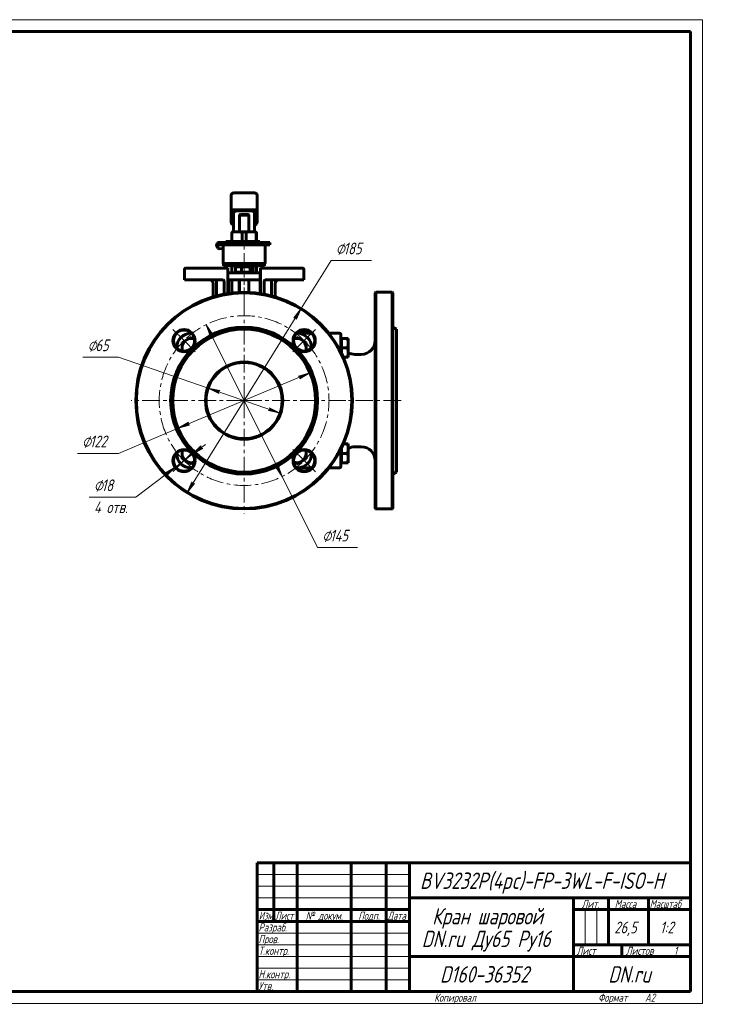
# Model space of a CAD drawing. Header units: millimetres. Extents: x 0 to 605, y 0 to 420.
# Tile 5 of 5: x 303 to 605, y 0 to 420. Entities that reach past the tile are written whole.
import ezdxf

# ---------------------------------------------------------------- set-up
doc = ezdxf.new("R2010")
doc.units = ezdxf.units.MM
for name, pattern in [('K5LT_AXLED', [12, 7.5, -1.5, 1.5, -1.5]), ('K5LT_BASIC', [0]), ('K5LT_THIN', [0])]:
    doc.linetypes.add(name, pattern=pattern)
doc.layers.add('Системный слой', color=7, linetype='Continuous')
doc.layers.add('Системный слой (1)', color=251, linetype='Continuous', true_color=0x6c6c6c)
doc.styles.add('KDIMTEXTSTYLE', font='txt', dxfattribs={"width": 0.96, "oblique": 15, "height": 5})
doc.styles.add('KTEXTSTYLE', font='txt', dxfattribs={"width": 0.96, "height": 5})
doc.dimstyles.new('KDIMSTYLE (0.50)', dxfattribs={"dimtxt": 5, "dimasz": 1, "dimexe": 2, "dimexo": 0, "dimgap": 1, "dimtad": 1, "dimlfac": 2, "dimtxsty": 'KDIMTEXTSTYLE', "dimsah": 1, "dimcen": 0, "dimdle": 1, "dimadec": 0, "dimazin": 0, "dimtfac": 0.667, "dimtmove": 0, "dimatfit": 3, "dimfxl": 1, "dimtvp": 1, "dimtolj": 1, "dimtzin": 0, "dimarcsym": 0})

# ---------------------------------------------------------------- blocks, each defined once
blk = doc.blocks.new('U23')
at = {"layer": 'Системный слой (1)', "color": 143, "linetype": 'K5LT_BASIC', "lineweight": 60, "true_color": 0x33acca}
for p, q in [((375.97, 286.1), (375.61, 286.1)), ((421.11, 286.1), (420.75, 286.1))]:
    blk.add_line(p, q, dxfattribs=at)
blk = doc.blocks.new('U24')
at = {"layer": 'Системный слой (1)', "color": 143, "linetype": 'K5LT_BASIC', "lineweight": 60, "true_color": 0x33acca}
for p, q in [((427.11, 279.74), (427.11, 280.1)), ((427.11, 234.6), (427.11, 234.97))]:
    blk.add_line(p, q, dxfattribs=at)
blk = doc.blocks.new('U25')
at = {"layer": 'Системный слой (1)', "color": 143, "linetype": 'K5LT_BASIC', "lineweight": 60, "true_color": 0x33acca}
for p, q in [((393.1, 311.85), (393.1, 314.85)), ((393.1, 303.3), (393.1, 308.85))]:
    blk.add_line(p, q, dxfattribs=at)
blk = doc.blocks.new('U26')
at = {"layer": 'Системный слой (1)', "color": 143, "linetype": 'K5LT_BASIC', "lineweight": 60, "true_color": 0x33acca}
for p, q in [((369.61, 280.1), (369.61, 279.74)), ((369.61, 234.97), (369.61, 234.6))]:
    blk.add_line(p, q, dxfattribs=at)
blk = doc.blocks.new('U27')
at = {"layer": 'Системный слой (1)', "color": 143, "linetype": 'K5LT_BASIC', "lineweight": 60, "true_color": 0x33acca}
for p, q in [((375.61, 228.6), (375.97, 228.6)), ((420.75, 228.6), (421.11, 228.6))]:
    blk.add_line(p, q, dxfattribs=at)
blk = doc.blocks.new('U28')
at = {"layer": 'Системный слой (1)', "color": 143, "linetype": 'K5LT_BASIC', "lineweight": 60, "true_color": 0x33acca}
for p, q in [((393.17, 311.85), (393.17, 314.85)), ((393.17, 303.31), (393.17, 308.85))]:
    blk.add_line(p, q, dxfattribs=at)
blk = doc.blocks.new('U29')
at = {"layer": 'Системный слой (1)', "color": 143, "linetype": 'K5LT_BASIC', "lineweight": 60, "true_color": 0x33acca}
for p, q in [((398.36, 314.85), (389.61, 314.85)), ((407.11, 314.85), (398.36, 314.85))]:
    blk.add_line(p, q, dxfattribs=at)
blk = doc.blocks.new('U30')
at = {"layer": 'Системный слой (1)', "color": 143, "linetype": 'K5LT_BASIC', "lineweight": 60, "true_color": 0x33acca}
for p, q in [((439.61, 278.27), (439.61, 280.1)), ((439.61, 234.6), (439.61, 236.44))]:
    blk.add_line(p, q, dxfattribs=at)
blk = doc.blocks.new('U31')
at = {"layer": 'Системный слой (1)', "color": 143, "linetype": 'K5LT_BASIC', "lineweight": 60, "true_color": 0x33acca}
for p, q in [((401.56, 314.49), (401.46, 314.5)), ((401.66, 314.46), (401.56, 314.49)), ((401.77, 314.42), (401.66, 314.46)), ((401.85, 314.36), (401.77, 314.42)), ((401.93, 314.3), (401.85, 314.36)), ((402.02, 314.21), (401.93, 314.3))]:
    blk.add_line(p, q, dxfattribs=at)
blk = doc.blocks.new('U32')
at = {"layer": 'Системный слой (1)', "color": 143, "linetype": 'K5LT_BASIC', "lineweight": 60, "true_color": 0x33acca}
for p, q in [((387.58, 323.85), (387.06, 322.82)), ((387.06, 322.82), (387.12, 322.41)), ((387.12, 322.41), (387.77, 322.14)), ((387.77, 322.14), (389.06, 322.33)), ((389.06, 322.33), (389.36, 322.42))]:
    blk.add_line(p, q, dxfattribs=at)
blk = doc.blocks.new('U33')
at = {"layer": 'Системный слой (1)', "color": 30, "linetype": 'K5LT_AXLED', "lineweight": 18, "true_color": 0xff8000}
for q in [(398.36, 305.6), (350.11, 257.35), (446.61, 257.35), (398.36, 209.1)]:
    blk.add_line((398.36, 257.35), q, dxfattribs=at)
blk = doc.blocks.new('D4')
at = {"layer": 'Системный слой (1)'}
for points in [[(420.67, 292.06), (422.75, 296.65), (419.55, 292.75), (420.37, 292.83)], [(373.98, 218.06), (377.17, 221.96), (376.35, 221.88), (376.05, 222.65)]]:
    blk.add_hatch(color=7, dxfattribs=at).paths.add_polyline_path(points)
at = {"layer": 'Системный слой (1)', "color": 7, "linetype": 'K5LT_THIN', "lineweight": 18, "true_color": 0xffffff}
for p, q in [((373.98, 218.06), (422.75, 296.65)), ((419.55, 292.75), (422.75, 296.65)), ((422.75, 296.65), (420.67, 292.06)), ((420.37, 292.83), (419.55, 292.75)), ((420.67, 292.06), (420.37, 292.83)), ((373.98, 218.06), (376.05, 222.65)), ((377.17, 221.96), (373.98, 218.06)), ((376.05, 222.65), (376.35, 221.88)), ((376.35, 221.88), (377.17, 221.96))]:
    blk.add_line(p, q, dxfattribs=at)
blk.add_arc((398.36, 257.35), 46.25, 235.703, 180, dxfattribs=at)
blk.add_arc((398.36, 257.35), 46.25, 235.703, 180, dxfattribs=at)
blk.add_wipeout([(437.52, 318.23), (437.52, 325.61), (450.19, 325.61), (450.19, 318.23)]).dxf.layer = 'Системный слой (1)'
for p, q in [((422.75, 296.65), (435.52, 317.23)), ((435.52, 317.23), (452.71, 317.23))]:
    blk.add_line(p, q, dxfattribs=at)
at = {"layer": 'Системный слой (1)', "color": 7, "char_height": 5, "attachment_point": 1, "style": 'KTEXTSTYLE'}
for s, insert in [('\\fArial|b0|c204|p34;\\H5.0;\\W1.000;\\Q15;\\fGOST Type AU|b0|i0|c204|p34;\\Q15;\\W0.960;⌀', (437.52, 324.82)), ('\\fArial|b0|c204|p34;\\H5.0;\\W1.000;\\Q15;\\fGOST Type AU|b0|i0|c204|p34;\\Q15;\\W0.960;185', (440.82, 324.82))]:
    blk.add_mtext(s, dxfattribs=dict(at, insert=insert))
blk = doc.blocks.new('KDIMARROW_01')
at = {"layer": 'Системный слой'}
blk.add_hatch(color=0, dxfattribs=at).paths.add_polyline_path([(-5, -0.66), (0, 0), (-5, 0.66), (-4.5, 0)])
at = {"layer": 'Системный слой', "color": 0, "linetype": 'K5LT_THIN', "lineweight": 18}
for p, q in [((-4.5, 0), (-5, 0.66)), ((-5, 0.66), (0, 0)), ((0, 0), (-5, -0.66)), ((-5, -0.66), (-4.5, 0))]:
    blk.add_line(p, q, dxfattribs=at)
at = {"layer": 'Системный слой (1)', "color": 0, "linetype": 'K5LT_THIN', "lineweight": 18}
blk.add_line((164.41, 118.1), (163.91, 118.1), dxfattribs=at)
blk = doc.blocks.new('U34')
at = {"layer": 'Системный слой (1)', "color": 30, "linetype": 'K5LT_AXLED', "lineweight": 18, "true_color": 0xff8000}
for p, q in [((372.73, 282.99), (367.96, 287.76)), ((423.99, 282.99), (428.77, 287.76)), ((377.5, 278.21), (372.73, 282.99)), ((419.22, 278.21), (423.99, 282.99)), ((377.33, 236.32), (372.73, 231.72)), ((419.22, 236.49), (423.99, 231.72)), ((372.73, 231.72), (368.13, 227.13)), ((423.99, 231.72), (428.77, 226.95))]:
    blk.add_line(p, q, dxfattribs=at)
for start, end in [(45, 135), (135, 225), (315, 45), (225, 315)]:
    blk.add_arc((398.36, 257.35), 36.25, start, end, dxfattribs=at)
blk = doc.blocks.new('D5')
at = {"layer": 'Системный слой (1)'}
for points in [[(384.97, 285.6), (382.15, 289.78), (383.8, 285.01), (384.16, 285.75)], [(414.58, 224.93), (412.93, 229.7), (412.56, 228.96), (411.75, 229.11)]]:
    blk.add_hatch(color=7, dxfattribs=at).paths.add_polyline_path(points)
at = {"layer": 'Системный слой (1)', "color": 7, "linetype": 'K5LT_THIN', "lineweight": 18, "true_color": 0xffffff}
for p, q in [((382.15, 289.78), (384.97, 285.6)), ((383.8, 285.01), (382.15, 289.78)), ((382.15, 289.78), (414.58, 224.93)), ((384.16, 285.75), (383.8, 285.01)), ((384.97, 285.6), (384.16, 285.75)), ((414.58, 224.93), (411.75, 229.11)), ((411.75, 229.11), (412.56, 228.96)), ((412.56, 228.96), (412.93, 229.7)), ((412.93, 229.7), (414.58, 224.93))]:
    blk.add_line(p, q, dxfattribs=at)
blk.add_wipeout([(431.73, 195.63), (431.73, 203.02), (444.27, 203.02), (444.27, 195.63)]).dxf.layer = 'Системный слой (1)'
for p, q in [((414.58, 224.93), (429.73, 194.63)), ((429.73, 194.63), (446.79, 194.63))]:
    blk.add_line(p, q, dxfattribs=at)
at = {"layer": 'Системный слой (1)', "color": 7, "char_height": 5, "attachment_point": 1, "style": 'KTEXTSTYLE'}
for s, insert in [('\\fArial|b0|c204|p34;\\H5.0;\\W1.000;\\Q15;\\fGOST Type AU|b0|i0|c204|p34;\\Q15;\\W0.960;⌀', (431.73, 202.22)), ('\\fArial|b0|c204|p34;\\H5.0;\\W1.000;\\Q15;\\fGOST Type AU|b0|i0|c204|p34;\\Q15;\\W0.960;145', (435.04, 202.22))]:
    blk.add_mtext(s, dxfattribs=dict(at, insert=insert))
blk = doc.blocks.new('D6')
at = {"layer": 'Системный слой (1)'}
for points in [[(422.13, 266.63), (426.48, 269.17), (421.62, 267.84), (422.33, 267.43)], [(375.11, 246.87), (374.39, 247.28), (374.6, 248.08), (370.24, 245.54)]]:
    blk.add_hatch(color=7, dxfattribs=at).paths.add_polyline_path(points)
at = {"layer": 'Системный слой (1)', "color": 7, "linetype": 'K5LT_THIN', "lineweight": 18, "true_color": 0xffffff}
for p, q in [((426.48, 269.17), (370.24, 245.54)), ((421.62, 267.84), (426.48, 269.17)), ((426.48, 269.17), (422.13, 266.63)), ((422.33, 267.43), (421.62, 267.84)), ((422.13, 266.63), (422.33, 267.43)), ((370.24, 245.54), (374.6, 248.08)), ((374.6, 248.08), (374.39, 247.28)), ((370.24, 245.54), (344.77, 234.83)), ((375.11, 246.87), (370.24, 245.54)), ((374.39, 247.28), (375.11, 246.87))]:
    blk.add_line(p, q, dxfattribs=at)
blk.add_wipeout([(329.17, 235.83), (329.17, 243.22), (342.22, 243.22), (342.22, 235.83)]).dxf.layer = 'Системный слой (1)'
blk.add_line((344.77, 234.83), (327.17, 234.83), dxfattribs=at)
at = {"layer": 'Системный слой (1)', "color": 7, "char_height": 5, "attachment_point": 1, "style": 'KTEXTSTYLE'}
for s, insert in [('\\fArial|b0|c204|p34;\\H5.0;\\W1.000;\\Q15;\\fGOST Type AU|b0|i0|c204|p34;\\Q15;\\W0.960;⌀', (329.17, 242.42)), ('\\fArial|b0|c204|p34;\\H5.0;\\W1.000;\\Q15;\\fGOST Type AU|b0|i0|c204|p34;\\Q15;\\W0.960;122', (332.48, 242.42))]:
    blk.add_mtext(s, dxfattribs=dict(at, insert=insert))
blk = doc.blocks.new('D7')
at = {"layer": 'Системный слой (1)'}
for points in [[(376.32, 234.44), (380.7, 236.93), (379.91, 237.15), (379.91, 237.98)], [(365.55, 225.46), (369.14, 229.01), (364.76, 226.51), (365.55, 226.29)]]:
    blk.add_hatch(color=7, dxfattribs=at).paths.add_polyline_path(points)
at = {"layer": 'Системный слой (1)', "color": 7, "linetype": 'K5LT_THIN', "lineweight": 18, "true_color": 0xffffff}
for p, q in [((376.32, 234.44), (381.9, 238.66)), ((379.91, 237.98), (376.32, 234.44)), ((376.32, 234.44), (380.7, 236.93)), ((379.91, 237.15), (379.91, 237.98)), ((380.7, 236.93), (379.91, 237.15)), ((376.32, 234.44), (369.14, 229.01)), ((369.14, 229.01), (352.11, 216.11)), ((369.14, 229.01), (363.56, 224.78)), ((369.14, 229.01), (364.76, 226.51)), ((365.55, 225.46), (369.14, 229.01)), ((364.76, 226.51), (365.55, 226.29)), ((365.55, 226.29), (365.55, 225.46))]:
    blk.add_line(p, q, dxfattribs=at)
blk.add_wipeout([(334.24, 207.73), (334.24, 224.49), (349.48, 224.49), (349.48, 207.73)]).dxf.layer = 'Системный слой (1)'
blk.add_line((352.11, 216.11), (332.24, 216.11), dxfattribs=at)
at = {"layer": 'Системный слой (1)', "color": 7, "char_height": 5, "attachment_point": 1, "style": 'KTEXTSTYLE'}
for s, insert in [('\\fArial|b0|c204|p34;\\H5.0;\\W1.000;\\Q15;\\fGOST Type AU|b0|i0|c204|p34;\\Q15;\\W0.960;⌀', (334.24, 223.7)), ('\\fArial|b0|c204|p34;\\H5.0;\\W1.000;\\Q15;\\fGOST Type AU|b0|i0|c204|p34;\\Q15;\\W0.960;18', (337.54, 223.7)), ('\\fArial|b0|c204|p34;\\H5.0;\\W1.000;\\Q15;\\fGOST Type AU|b0|i0|c204|p34;\\Q15;\\W0.960;4 отв.', (334.24, 214.32))]:
    blk.add_mtext(s, dxfattribs=dict(at, insert=insert))
blk = doc.blocks.new('D8')
at = {"layer": 'Системный слой (1)'}
for points in [[(387.26, 261.19), (387.94, 261.65), (383, 262.66), (387.51, 260.41)], [(413.72, 252.05), (409.21, 254.3), (409.47, 253.52), (408.78, 253.06)]]:
    blk.add_hatch(color=7, dxfattribs=at).paths.add_polyline_path(points)
at = {"layer": 'Системный слой (1)', "color": 7, "linetype": 'K5LT_THIN', "lineweight": 18, "true_color": 0xffffff}
for p, q in [((383, 262.66), (344.77, 275.88)), ((383, 262.66), (387.94, 261.65)), ((387.51, 260.41), (383, 262.66)), ((413.72, 252.05), (383, 262.66)), ((387.94, 261.65), (387.26, 261.19)), ((387.26, 261.19), (387.51, 260.41)), ((408.78, 253.06), (409.47, 253.52)), ((413.72, 252.05), (408.78, 253.06)), ((409.47, 253.52), (409.21, 254.3)), ((409.21, 254.3), (413.72, 252.05))]:
    blk.add_line(p, q, dxfattribs=at)
blk.add_wipeout([(331.55, 276.88), (331.55, 284.26), (342.32, 284.26), (342.32, 276.88)]).dxf.layer = 'Системный слой (1)'
blk.add_line((344.77, 275.88), (329.55, 275.88), dxfattribs=at)
at = {"layer": 'Системный слой (1)', "color": 7, "char_height": 5, "attachment_point": 1, "style": 'KTEXTSTYLE'}
for s, insert in [('\\fArial|b0|c204|p34;\\H5.0;\\W1.000;\\Q15;\\fGOST Type AU|b0|i0|c204|p34;\\Q15;\\W0.960;⌀', (331.55, 283.46)), ('\\fArial|b0|c204|p34;\\H5.0;\\W1.000;\\Q15;\\fGOST Type AU|b0|i0|c204|p34;\\Q15;\\W0.960;65', (334.86, 283.46))]:
    blk.add_mtext(s, dxfattribs=dict(at, insert=insert))
blk = doc.blocks.new('U54')
at = {"color": 7, "linetype": 'K5LT_THIN', "lineweight": 18, "true_color": 0xffffff}
for p, q in [((0, 420), (594, 420)), ((594, 420), (594, 0)), ((404, 55), (469, 55)), ((404, 50), (469, 50)), ((404, 45), (469, 45)), ((543.96, 25), (543.96, 40)), ((548.98, 25), (548.98, 40)), ((404, 30), (469, 30)), ((404, 25), (469, 25)), ((404, 20), (469, 20)), ((404, 15), (469, 15)), ((404, 10), (469, 10)), ((594, 0), (0, 0))]:
    blk.add_line(p, q, dxfattribs=at)
at = {"color": 143, "linetype": 'K5LT_BASIC', "lineweight": 60, "true_color": 0x33acca}
for p, q in [((20, 415), (589, 415)), ((589, 415), (589, 5)), ((404, 60), (589, 60)), ((404, 5), (404, 60)), ((411, 35), (411, 60)), ((421, 5), (421, 60)), ((444, 5), (444, 60)), ((459, 5), (459, 60)), ((469, 5), (469, 60)), ((469, 45), (589, 45)), ((539, 5), (539, 45)), ((554, 25), (554, 45)), ((571, 25), (571, 45)), ((404, 40), (469, 40)), ((539, 40), (554, 40)), ((554, 40), (589, 40)), ((404, 35), (469, 35)), ((539, 25), (589, 25)), ((559.57, 20), (559.57, 25)), ((469, 20), (539, 20)), ((539, 20), (589, 20)), ((589, 5), (20, 5))]:
    blk.add_line(p, q, dxfattribs=at)
at = {"color": 7, "attachment_point": 1, "style": 'KTEXTSTYLE'}
for s, insert, char_height in [('\\fArial|b0|c204|p34;\\H5.0;\\W1.000;\\Q15;\\fGOST Type AU|b0|i0|c204|p34;\\Q15;\\W0.960;\\H7.00;BV3232P(4pc)-FP-3WL-F-ISO-H', (473.46, 55.86), 7), ('\\fArial|b0|c204|p34;\\H5.0;\\W1.000;\\Q15;\\fGOST Type AU|b0|i0|c204|p34;\\Q15;\\W0.960;\\H3.50;Лит.', (542.47, 44.18), 3.5), ('\\fArial|b0|c204|p34;\\H5.0;\\W1.000;\\Q15;\\fGOST Type AU|b0|i0|c204|p34;\\Q15;\\W0.960;\\H3.50;Масса', (556.58, 44.18), 3.5), ('\\fArial|b0|c204|p34;\\H5.0;\\W1.000;\\Q15;\\fGOST Type AU|b0|i0|c204|p34;\\Q15;\\W0.926;\\H3.50;Масштаб', (571.52, 44.18), 3.5), ('\\fArial|b0|c204|p34;\\H5.0;\\W1.000;\\Q15;\\fGOST Type AU|b0|i0|c204|p34;\\Q15;\\W0.786;\\H3.50;Изм.', (404.62, 39.18), 3.5), ('\\fArial|b0|c204|p34;\\H5.0;\\W1.000;\\Q15;\\fGOST Type AU|b0|i0|c204|p34;\\Q15;\\W0.800;\\H3.50;Лист', (411.61, 39.18), 3.5), ('\\fArial|b0|c204|p34;\\H5.0;\\W1.000;\\Q15;\\fGOST Type AU|b0|i0|c204|p34;\\Q15;\\W0.960;\\H3.50;№ докум.', (424.63, 39.18), 3.5), ('\\fArial|b0|c204|p34;\\H5.0;\\W1.000;\\Q15;\\fGOST Type AU|b0|i0|c204|p34;\\Q15;\\W0.960;\\H3.50;Подп.', (447.1, 39.18), 3.5), ('\\fArial|b0|c204|p34;\\H5.0;\\W1.000;\\Q15;\\fGOST Type AU|b0|i0|c204|p34;\\Q15;\\W0.800;\\H3.50;Дата', (459.61, 39.18), 3.5), ('\\fArial|b0|c204|p34;\\H5.0;\\W1.000;\\Q15;\\fGOST Type AU|b0|i0|c204|p34;\\Q15;\\W0.960;\\H7.00;Кран шаровой', (478.65, 40.69), 7), ('\\fArial|b0|c204|p34;\\H5.0;\\W1.000;\\Q15;\\fGOST Type AU|b0|i0|c204|p34;\\Q15;\\W0.960;\\H3.50;Разраб.', (404.5, 34.18), 3.5), ('\\fArial|b0|c204|p34;\\H5.0;\\W1.000;\\Q15;\\fGOST Type AU|b0|i0|c204|p34;\\Q15;\\W0.960;26,5', (556.43, 34.9), 5), ('\\fArial|b0|c204|p34;\\H5.0;\\W1.000;\\Q15;\\fGOST Type AU|b0|i0|c204|p34;\\Q15;\\W0.960;{\\c16737820;1:2}', (575.92, 34.9), 5), ('\\fArial|b0|c204|p34;\\H5.0;\\W1.000;\\Q15;\\fGOST Type AU|b0|i0|c204|p34;\\Q15;\\W0.960;\\H7.00;DN.ru Ду65 Ру16', (474.2, 31.02), 7), ('\\fArial|b0|c204|p34;\\H5.0;\\W1.000;\\Q15;\\fGOST Type AU|b0|i0|c204|p34;\\Q15;\\W0.960;\\H3.50;Пров.', (404.5, 29.18), 3.5), ('\\fArial|b0|c204|p34;\\H5.0;\\W1.000;\\Q15;\\fGOST Type AU|b0|i0|c204|p34;\\Q15;\\W0.960;\\H3.50;Т.контр.', (404.5, 24.18), 3.5), ('\\fArial|b0|c204|p34;\\H5.0;\\W1.000;\\Q15;\\fGOST Type AU|b0|i0|c204|p34;\\Q15;\\W0.960;\\H3.50;Лист', (540.32, 24.18), 3.5), ('\\fArial|b0|c204|p34;\\H5.0;\\W1.000;\\Q15;\\fGOST Type AU|b0|i0|c204|p34;\\Q15;\\W0.960;\\H3.50;Листов', (561.36, 24.18), 3.5), ('\\fArial|b0|c204|p34;\\H5.0;\\W1.000;\\Q15;\\fGOST Type AU|b0|i0|c204|p34;\\Q15;\\W0.960;\\H3.50;1', (581.91, 24.18), 3.5), ('\\fArial|b0|c204|p34;\\H5.0;\\W1.000;\\Q15;\\fGOST Type AU|b0|i0|c204|p34;\\Q15;\\W0.960;\\H3.50;Н.контр.', (404.5, 14.18), 3.5), ('\\fArial|b0|c204|p34;\\H5.0;\\W1.000;\\Q15;\\fGOST Type AU|b0|i0|c204|p34;\\Q15;\\W0.960;\\H7.00;D160-36352', (481.98, 15.86), 7), ('\\fArial|b0|c204|p34;\\H5.0;\\W1.000;\\Q15;\\fGOST Type AU|b0|i0|c204|p34;\\Q15;\\W0.960;\\H7.00;DN.ru', (553.84, 15.86), 7), ('\\fArial|b0|c204|p34;\\H5.0;\\W1.000;\\Q15;\\fGOST Type AU|b0|i0|c204|p34;\\Q15;\\W0.960;\\H3.50;Утв.', (404.5, 9.18), 3.5), ('\\fArial|b0|c204|p34;\\H5.0;\\W1.000;\\Q15;\\fGOST Type AU|b0|i0|c204|p34;\\Q15;\\W0.960;\\H3.50;Копировал', (479.5, 4.18), 3.5), ('\\fArial|b0|c204|p34;\\H5.0;\\W1.000;\\Q15;\\fGOST Type AU|b0|i0|c204|p34;\\Q15;\\W0.960;\\H3.50;Формат', (549.5, 4.18), 3.5), ('\\fArial|b0|c204|p34;\\H5.0;\\W1.000;\\Q15;\\fGOST Type AU|b0|i0|c204|p34;\\Q15;\\W0.960;\\H3.50;A2', (569.5, 4.18), 3.5)]:
    blk.add_mtext(s, dxfattribs=dict(at, insert=insert, char_height=char_height))

msp = doc.modelspace()

# ---------------------------------------------------------------- linework, layer by layer
at = {"layer": 'Системный слой (1)', "color": 143, "linetype": 'K5LT_BASIC', "lineweight": 60, "true_color": 0x33acca}
for p, q in [((392.8623, 345.0475), (392.8623, 344.7762)), ((392.8623, 344.7762), (392.8623, 337.657)), ((402.8623, 346.0475), (393.8623, 346.0475)), ((403.8623, 344.7762), (403.8623, 345.0475)), ((403.8623, 337.657), (403.8623, 344.7762)), ((392.8623, 337.657), (392.8623, 333.5986)), ((402.8623, 338.8778), (393.8623, 338.8778)), ((393.8623, 337.1538), (393.8623, 329.3545)), ((401.8623, 338.3746), (394.8623, 338.3746)), ((396.3595, 329.3545), (396.3595, 336.4771)), ((396.8595, 336.8272), (399.865, 336.8272)), ((396.8595, 336.5221), (399.865, 336.5221)), ((400.365, 336.4771), (400.365, 329.3545)), ((402.8623, 329.3545), (402.8623, 337.1538)), ((403.8623, 333.5986), (403.8623, 337.657)), ((393.1019, 325.3545), (393.1019, 328.8545)), ((393.1651, 325.3545), (393.1651, 328.8545)), ((393.8407, 329.3545), (393.6019, 329.3545)), ((393.8407, 329.3545), (396.8735, 329.3545)), ((399.8511, 329.3545), (396.8735, 329.3545)), ((397.549, 325.3545), (397.549, 328.8545)), ((399.1755, 325.3545), (399.1755, 328.8545)), ((399.8511, 329.3545), (402.8839, 329.3545)), ((403.1227, 329.3545), (402.8839, 329.3545)), ((403.5594, 325.3545), (403.5594, 328.8545)), ((403.6227, 325.3545), (403.6227, 328.8545)), ((387.7772, 324.8545), (387.5097, 324.8545)), ((387.5823, 323.8545), (409.3623, 323.8545)), ((387.7772, 324.8545), (409.3623, 324.8545)), ((389.3623, 315.8545), (389.3623, 323.8545)), ((390.5495, 325.3545), (390.5495, 324.8545)), ((391.1995, 325.3545), (390.5495, 325.3545)), ((391.1995, 325.3545), (392.8406, 325.3545)), ((392.8406, 324.8545), (392.8406, 325.3545)), ((392.8406, 325.3545), (405.0369, 325.3545)), ((397.255, 324.8595), (398.3955, 324.8595)), ((397.255, 324.8545), (397.255, 324.8595)), ((398.3955, 324.8595), (399.6099, 324.8595)), ((398.3955, 324.8545), (398.3955, 324.8595)), ((399.6099, 324.8545), (399.6099, 324.8595)), ((404.9983, 324.8595), (406.4018, 324.8595)), ((404.9983, 324.8545), (404.9983, 324.8595)), ((405.0369, 324.8595), (405.0369, 325.3545)), ((406.4018, 324.8595), (408.587, 324.8595)), ((406.4018, 324.8545), (406.4018, 324.8595)), ((407.3623, 315.8545), (407.3623, 323.8545)), ((408.587, 324.8545), (408.587, 324.8595)), ((409.3623, 323.8545), (409.3623, 324.8545)), ((386.5988, 323.2286), (387.1244, 322.4095)), ((389.3623, 315.8545), (407.3623, 315.8545)), ((389.6123, 315.8545), (389.6123, 314.8545)), ((407.1123, 315.8545), (407.1123, 314.8545)), ((372.8623, 313.3545), (372.8623, 308.8545)), ((376.8623, 313.8545), (373.3623, 313.8545)), ((391.3623, 313.8545), (376.8623, 313.8545)), ((391.3623, 313.3545), (391.3623, 313.8545)), ((391.3623, 303.0717), (391.3623, 313.3545)), ((391.4623, 311.8545), (391.4623, 308.8545)), ((405.2623, 311.8545), (391.4623, 311.8545)), ((394.7009, 312.1545), (394.7009, 314.2142)), ((395.9728, 312.1545), (394.7009, 312.1545)), ((395.1123, 314.5045), (394.9578, 314.4153)), ((395.1123, 314.5045), (395.9728, 314.5045)), ((395.1123, 312.1545), (395.1123, 311.8545)), ((395.9728, 314.5045), (399.0753, 314.5045)), ((397.2447, 312.1545), (395.9728, 312.1545)), ((397.2447, 312.1545), (397.2447, 314.2142)), ((399.0753, 312.1545), (397.2447, 312.1545)), ((397.549, 314.5045), (397.549, 314.8545)), ((399.0753, 314.5045), (401.4648, 314.5045)), ((400.906, 312.1545), (399.0753, 312.1545)), ((399.1755, 314.5045), (399.1755, 314.8545)), ((400.906, 312.1545), (400.906, 314.2142)), ((401.4648, 312.1545), (400.906, 312.1545)), ((401.4648, 314.5045), (401.6123, 314.5045)), ((402.0236, 312.1545), (401.4648, 312.1545)), ((401.6123, 314.5045), (401.7668, 314.4153)), ((401.6123, 312.1545), (401.6123, 311.8545)), ((402.0236, 312.1545), (402.0236, 314.2142)), ((403.5594, 311.8545), (403.5594, 314.8545)), ((403.6227, 311.8545), (403.6227, 314.8545)), ((405.2623, 308.8545), (405.2623, 311.8545)), ((419.8623, 313.8545), (405.3623, 313.8545)), ((405.3623, 313.8545), (405.3623, 313.3545)), ((405.3623, 313.3545), (405.3623, 303.0717)), ((423.3623, 313.8545), (419.8623, 313.8545)), ((423.8623, 313.3545), (423.8623, 308.8545)), ((376.8623, 308.8545), (372.8623, 308.8545)), ((389.3623, 308.8545), (376.8623, 308.8545)), ((385.1123, 307.3545), (385.1123, 301.6659)), ((386.6123, 308.8545), (386.6123, 302.087)), ((389.8623, 308.3545), (389.8623, 302.8167)), ((405.2623, 308.8545), (391.4623, 308.8545)), ((391.4623, 308.8545), (391.4623, 306.3545)), ((391.6945, 308.8545), (391.6945, 303.1213)), ((396.253, 303.5563), (396.253, 308.8545)), ((396.3623, 308.8545), (396.3623, 303.5612)), ((400.3623, 308.8545), (400.3623, 303.5612)), ((405.2623, 306.3545), (405.2623, 308.8545)), ((406.8623, 308.3545), (406.8623, 302.8167)), ((419.8623, 308.8545), (407.3623, 308.8545)), ((410.1123, 308.8545), (410.1123, 302.087)), ((411.6123, 307.3545), (411.6123, 301.6659)), ((423.8623, 308.8545), (419.8623, 308.8545)), ((391.4623, 306.3545), (391.4623, 303.0869)), ((405.2623, 306.3545), (405.2623, 303.0869)), ((454.3623, 303.3545), (454.6123, 303.6045)), ((454.3623, 303.3545), (454.3623, 211.3545)), ((454.6123, 303.6045), (461.6123, 303.6045)), ((454.6123, 257.3545), (454.6123, 303.6045)), ((461.8623, 303.3545), (461.6123, 303.6045)), ((461.6123, 303.6045), (461.6123, 257.3545)), ((461.8623, 211.3545), (461.8623, 303.3545)), ((427.2402, 286.1045), (421.1123, 286.1045)), ((439.1123, 286.1045), (434.5907, 286.1045)), ((463.3623, 287.8545), (461.8623, 288.7205)), ((463.3623, 287.8545), (463.3623, 226.8545)), ((371.8411, 282.185), (373.8411, 283.3397)), ((371.8411, 279.8756), (371.8411, 282.185)), ((373.8411, 283.3397), (375.8411, 284.4944)), ((375.8411, 284.4944), (377.1682, 283.7282)), ((419.5563, 283.7282), (420.8834, 284.4944)), ((420.8834, 284.4944), (422.8834, 283.3397)), ((422.8834, 283.3397), (424.8834, 282.185)), ((424.8834, 282.185), (424.8834, 279.8756)), ((439.6123, 280.1045), (439.6123, 285.6045)), ((439.9123, 283.8756), (439.6123, 283.8756)), ((439.9123, 281.8756), (439.9123, 283.8756)), ((439.9123, 283.8756), (442.4551, 283.8756)), ((439.9123, 279.8756), (439.9123, 281.8756)), ((442.4551, 283.8756), (442.8123, 283.8756)), ((442.8123, 283.8756), (442.8123, 281.8756)), ((442.8123, 281.8756), (442.8123, 277.8756)), ((371.8411, 278.5757), (371.8411, 279.8756)), ((424.8834, 279.8756), (424.8834, 278.5757)), ((439.9123, 279.8756), (442.4551, 279.8756)), ((439.9123, 277.8756), (439.9123, 279.8756)), ((439.9123, 277.6684), (439.9123, 277.8756)), ((442.8123, 277.8756), (442.8123, 275.8756)), ((440.7419, 275.8756), (442.4551, 275.8756)), ((442.8123, 275.8756), (442.4551, 275.8756)), ((445.6123, 277.1045), (448.3623, 277.1045)), ((454.6123, 211.1045), (454.6123, 257.3545)), ((461.6123, 257.3545), (461.6123, 211.1045)), ((371.8411, 234.8333), (371.8411, 236.1332)), ((424.8834, 236.1332), (424.8834, 234.8333)), ((439.9123, 236.8333), (439.9123, 237.0405)), ((439.9123, 234.8333), (439.9123, 236.8333)), ((440.7419, 238.8333), (442.4551, 238.8333)), ((442.4551, 238.8333), (442.8123, 238.8333)), ((442.8123, 238.8333), (442.8123, 236.8333)), ((442.8123, 236.8333), (442.8123, 232.8333)), ((445.6123, 237.6045), (448.3623, 237.6045)), ((371.8411, 232.5239), (371.8411, 234.8333)), ((373.8411, 231.3692), (371.8411, 232.5239)), ((375.8411, 230.2145), (373.8411, 231.3692)), ((422.8834, 231.3692), (420.8834, 230.2145)), ((424.8834, 232.5239), (422.8834, 231.3692)), ((424.8834, 234.8333), (424.8834, 232.5239)), ((439.6123, 229.1045), (439.6123, 234.6045)), ((439.9123, 232.8333), (439.9123, 234.8333)), ((439.9123, 234.8333), (442.4551, 234.8333)), ((439.9123, 230.8333), (439.9123, 232.8333)), ((442.8123, 232.8333), (442.8123, 230.8333)), ((377.1682, 230.9807), (375.8411, 230.2145)), ((420.8834, 230.2145), (419.5563, 230.9807)), ((421.1123, 228.6045), (427.2402, 228.6045)), ((434.5907, 228.6045), (439.1123, 228.6045)), ((439.9123, 230.8333), (439.6123, 230.8333)), ((439.9123, 230.8333), (442.4551, 230.8333)), ((442.8123, 230.8333), (442.4551, 230.8333)), ((463.3623, 226.8545), (461.8623, 225.9884)), ((454.3623, 211.3545), (454.6123, 211.1045)), ((454.6123, 211.1045), (461.6123, 211.1045)), ((461.8623, 211.3545), (461.6123, 211.1045))]:
    msp.add_line(p, q, dxfattribs=at)
at = {"layer": 'Системный слой (1)', "color": 30, "linetype": 'K5LT_AXLED', "lineweight": 18, "true_color": 0xff8000}
for p, q in [((398.3623, 312.8545), (398.3623, 325.8545)), ((398.3623, 297.8545), (398.3623, 314.1545)), ((441.9123, 279.8756), (437.6123, 279.8756)), ((465.3623, 257.3545), (437.6123, 257.3545)), ((441.9123, 234.8333), (437.6123, 234.8333))]:
    msp.add_line(p, q, dxfattribs=at)
at = {"layer": 'Системный слой (1)', "color": 143, "linetype": 'K5LT_BASIC', "lineweight": 60, "true_color": 0x33acca}
for centre, radius in [((398.3623, 257.3545), 46), ((398.3623, 257.3545), 31.366), ((398.3623, 257.3545), 30.5), ((372.7296, 282.9871), 4.75), ((372.7296, 282.9871), 4.5), ((423.9949, 282.9871), 4.75), ((423.9949, 282.9871), 4.5), ((398.3623, 257.3545), 16.5), ((398.3623, 257.3545), 16.25), ((372.7296, 231.7218), 4.75), ((372.7296, 231.7218), 4.5), ((423.9949, 231.7218), 4.75), ((423.9949, 231.7218), 4.5)]:
    msp.add_circle(centre, radius, dxfattribs=at)
for centre, radius, start, end in [((393.8623, 345.0475), 1, 90, 180), ((402.8623, 345.0475), 1, 0, 90), ((393.6019, 328.8545), 0.5, 90, 180), ((403.1227, 328.8545), 0.5, 0, 90), ((373.3623, 313.3545), 0.5, 90, 180), ((423.3623, 313.3545), 0.5, 0, 90), ((383.6123, 307.3545), 1.5, 0, 90), ((389.3623, 308.3545), 0.5, 0, 90), ((407.3623, 308.3545), 0.5, 90, 180), ((413.1123, 307.3545), 1.5, 90, 180), ((398.3623, 257.3545), 46.25, 0, 180), ((375.6123, 280.1045), 6, 90, 180), ((421.1123, 280.1045), 6, 0, 90), ((439.1123, 285.6045), 0.5, 0, 90), ((375.8411, 279.8756), 4, 120, 180), ((375.8411, 279.8756), 4, 70.423386, 120), ((420.8834, 279.8756), 4, 60, 109.576614), ((420.8834, 279.8756), 4, 0, 60), ((448.3623, 283.1045), 6, 270, 0), ((375.8411, 279.8756), 4, 180, 199.576614), ((420.8834, 279.8756), 4, 340.423386, 0), ((445.6123, 283.1045), 6, 242.182401, 270), ((398.3623, 257.3545), 46.25, 180, 0), ((375.8411, 234.8333), 4, 160.423386, 180), ((420.8834, 234.8333), 4, 0, 19.576614), ((445.6123, 231.6045), 6, 90, 117.817599), ((448.3623, 231.6045), 6, 0, 90), ((375.6123, 234.6045), 6, 180, 270), ((375.8411, 234.8333), 4, 180, 240), ((375.8411, 234.8333), 4, 240, 289.576614), ((420.8834, 234.8333), 4, 250.423386, 300), ((421.1123, 234.6045), 6, 270, 0), ((420.8834, 234.8333), 4, 300, 0), ((439.1123, 229.1045), 0.5, 270, 0)]:
    msp.add_arc(centre, radius, start, end, dxfattribs=at)
for centre, major_axis, ratio, start_param, end_param in [((393.8623, 337.657), (0, 1.2208), 0.81915204, 0, 1.57079633), ((394.8623, 337.1538), (0, 1.2208), 0.81915204, 0, 1.57079633), ((396.8595, 336.4771), (0.5, 0), 0.70020754, 1.57079633, 3.14159265), ((396.8595, 336.172), (0.5, 0), 0.70020754, 1.57079633, 3.14159265), ((399.865, 336.4771), (-0.5, 0), 0.70020754, 3.14159265, 4.71238898), ((399.865, 336.172), (-0.5, 0), 0.70020754, 3.14159265, 4.71238898), ((401.8623, 337.1538), (0, 1.2208), 0.81915204, 4.71238898, 6.28318531), ((402.8623, 337.657), (0, 1.2208), 0.81915204, 4.71238898, 6.28318531), ((393.8623, 333.5986), (0, -1.2208), 0.81915204, 4.71238898, 6.28318531), ((402.8623, 333.5986), (0, -1.2208), 0.81915204, 0, 1.57079633), ((393.5081, 327.6614), (6.9093, 4.4327), 0.2297838, 2.74382086, 3.14159265)]:
    msp.add_ellipse(centre, major_axis=major_axis, ratio=ratio, start_param=start_param, end_param=end_param, dxfattribs=at)
for points, knots in [([(393.1651, 328.8545), (393.1651, 328.9048), (393.1767, 328.9629), (393.2165, 329.0656), (393.2563, 329.1228), (393.3504, 329.2193), (393.4265, 329.2654), (393.5987, 329.336), (393.7304, 329.3545), (393.8407, 329.3545)], [1.177165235, 1.177165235, 1.177165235, 1.177165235, 1.2073542, 1.2073542, 1.247456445, 1.247456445, 1.305987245, 1.305987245, 1.399567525, 1.399567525, 1.399567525, 1.399567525]), ([(396.8735, 329.3545), (396.9838, 329.3545), (397.1155, 329.336), (397.2876, 329.2654), (397.3637, 329.2193), (397.4578, 329.1228), (397.4976, 329.0656), (397.5374, 328.9629), (397.549, 328.9048), (397.549, 328.8545)], [0.954762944, 0.954762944, 0.954762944, 0.954762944, 1.048343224, 1.048343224, 1.106874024, 1.106874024, 1.146976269, 1.146976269, 1.177165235, 1.177165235, 1.177165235, 1.177165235]), ([(399.1755, 328.8545), (399.1755, 328.9048), (399.1871, 328.9629), (399.227, 329.0656), (399.2667, 329.1228), (399.3608, 329.2193), (399.4369, 329.2654), (399.6091, 329.336), (399.7408, 329.3545), (399.8511, 329.3545)], [1.177165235, 1.177165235, 1.177165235, 1.177165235, 1.2073542, 1.2073542, 1.247456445, 1.247456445, 1.305987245, 1.305987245, 1.399567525, 1.399567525, 1.399567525, 1.399567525]), ([(402.8839, 329.3545), (402.9942, 329.3545), (403.1259, 329.336), (403.298, 329.2654), (403.3741, 329.2193), (403.4682, 329.1228), (403.508, 329.0656), (403.5478, 328.9629), (403.5594, 328.9048), (403.5594, 328.8545)], [0.954762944, 0.954762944, 0.954762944, 0.954762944, 1.048343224, 1.048343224, 1.106874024, 1.106874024, 1.146976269, 1.146976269, 1.177165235, 1.177165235, 1.177165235, 1.177165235]), ([(387.0932, 323.7507), (387.0946, 323.7505), (387.0959, 323.7504), (387.1912, 323.7413), (387.2799, 323.7586), (387.4333, 323.8594), (387.4958, 323.9342), (387.6436, 324.2034), (387.7105, 324.4373), (387.7639, 324.69)], [-0.001799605, -0.001799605, -0.001799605, -0.001799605, 0, 0, 0.125286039, 0.125286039, 0.239251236, 0.239251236, 0.4328283, 0.4328283, 0.4328283, 0.4328283]), ([(387.5097, 324.8545), (387.4398, 324.8545), (387.3635, 324.8353), (387.2331, 324.7638), (387.1808, 324.7238), (387.1331, 324.6736)], [0.144246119, 0.144246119, 0.144246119, 0.144246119, 0.24015092, 0.24015092, 0.307784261, 0.307784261, 0.307784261, 0.307784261]), ([(387.7639, 324.69), (387.7594, 324.6687), (387.7549, 324.6476), (387.6916, 324.3503), (387.634, 324.0925), (387.5823, 323.8545)], [2.786512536, 2.786512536, 2.786512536, 2.786512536, 2.802467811, 2.802467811, 3.011762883, 3.011762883, 3.011762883, 3.011762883])]:
    msp.add_open_spline(points, degree=3, knots=knots, dxfattribs=at)
for points in [[(387.0692, 324.6067), (386.9189, 324.4498), (386.8085, 324.3084), (386.7437, 324.1897)], [(387.1331, 324.6736), (387.1112, 324.6506), (387.0898, 324.6283), (387.0692, 324.6067)]]:
    msp.add_open_spline(points, degree=3, dxfattribs=at)
for points, weights in [([(395.9728, 314.5045), (395.3825, 314.5045), (394.7009, 314.2142)], [1, 1.0379548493, 1]), ([(394.7009, 314.2142), (394.8356, 314.3448), (394.9578, 314.4153)], [1, 1.01672059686, 1.01870903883]), ([(397.2447, 314.2142), (396.5631, 314.5045), (395.9728, 314.5045)], [1, 1.0379548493, 1]), ([(399.0753, 314.5045), (398.2257, 314.5045), (397.2447, 314.2142)], [1, 1.0379548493, 1]), ([(400.906, 314.2142), (399.925, 314.5045), (399.0753, 314.5045)], [1, 1.0379548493, 1]), ([(401.4648, 314.5045), (401.2055, 314.5045), (400.906, 314.2142)], [1, 1.0379548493, 1]), ([(442.8123, 281.8756), (442.8123, 282.8038), (442.4551, 283.8756)], [1, 1.0379548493, 1]), ([(442.4551, 279.8756), (442.8123, 280.9474), (442.8123, 281.8756)], [1, 1.0379548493, 1]), ([(442.8123, 277.8756), (442.8123, 278.8038), (442.4551, 279.8756)], [1, 1.0379548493, 1]), ([(442.4551, 275.8756), (442.8123, 276.9474), (442.8123, 277.8756)], [1, 1.0379548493, 1]), ([(442.8123, 236.8333), (442.8123, 237.7615), (442.4551, 238.8333)], [1, 1.0379548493, 1]), ([(442.4551, 234.8333), (442.8123, 235.9051), (442.8123, 236.8333)], [1, 1.0379548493, 1]), ([(442.8123, 232.8333), (442.8123, 233.7615), (442.4551, 234.8333)], [1, 1.0379548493, 1]), ([(442.4551, 230.8333), (442.8123, 231.9051), (442.8123, 232.8333)], [1, 1.0379548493, 1])]:
    msp.add_rational_spline(points, weights, degree=2, dxfattribs=at)

# ---------------------------------------------------------------- block references
at = {"layer": 'Системный слой (1)'}
for name in ['U32', 'U29', 'U25', 'U28', 'U31', 'U33', 'U23', 'U26', 'U24', 'U30', 'U27']:
    msp.add_blockref(name, (0, 0), dxfattribs=at)

# ---------------------------------------------------------------- next in the draw order: dimensions: what is measured, and where the dimension line sits
at = {"layer": 'Системный слой (1)', "color": 7}
dim = msp.add_diameter_dim_2p(p1=(349.5918, 178.7562), p2=(447.1328, 335.9527), dimstyle='KDIMSTYLE (0.50)', override={"dimtih": 1, "dimtoh": 1, "dimpost": '\\fGOST Type AU|b0|c204|p34;\\H5.0;\\W0.960;\\Q15;<>', "dimblk1": 'KDIMARROW_01', "dimblk2": 'KDIMARROW_01', "dimclrt": 7, "dimtol": 1, "dimtp": 0, "dimtm": 0, "dimtdec": 5, "dimtmove": 1, "dimatfit": 2, "dimtolj": 1}, dxfattribs=at)
dim.commit()
dim.dimension.update_dxf_attribs({"geometry": 'D4', "text_midpoint": (437.5161, 317.2314), "dimtype": 163})

# ---------------------------------------------------------------- next in the draw order: block references
at = {"layer": 'Системный слой (1)'}
msp.add_blockref('U34', (0, 0), dxfattribs=at)

# ---------------------------------------------------------------- next in the draw order: dimensions: what is measured, and where the dimension line sits
at = {"layer": 'Системный слой (1)', "color": 7}
dim = msp.add_diameter_dim_2p(p1=(365.9346, 322.1981), p2=(430.79, 192.5108), dimstyle='KDIMSTYLE (0.50)', override={"dimtih": 1, "dimtoh": 1, "dimpost": '\\fGOST Type AU|b0|c204|p34;\\H5.0;\\W0.960;\\Q15;<>', "dimblk1": 'KDIMARROW_01', "dimblk2": 'KDIMARROW_01', "dimclrt": 7, "dimtol": 1, "dimtp": 0, "dimtm": 0, "dimtdec": 5, "dimtmove": 1, "dimatfit": 2, "dimtolj": 1}, dxfattribs=at)
dim.commit()
dim.dimension.update_dxf_attribs({"geometry": 'D5', "text_midpoint": (431.7283, 194.6338), "dimtype": 163})

# ---------------------------------------------------------------- next in the draw order: dimensions: what is measured, and where the dimension line sits
dim = msp.add_diameter_dim_2p(p1=(454.5991, 280.9853), p2=(342.1254, 233.7237), dimstyle='KDIMSTYLE (0.50)', override={"dimtih": 1, "dimtoh": 1, "dimpost": '\\fGOST Type AU|b0|c204|p34;\\H5.0;\\W0.960;\\Q15;<>', "dimblk1": 'KDIMARROW_01', "dimblk2": 'KDIMARROW_01', "dimclrt": 7, "dimtol": 1, "dimtp": 0, "dimtm": 0, "dimtdec": 5, "dimtmove": 1, "dimatfit": 2, "dimtolj": 1}, dxfattribs=at)
dim.commit()
dim.dimension.update_dxf_attribs({"geometry": 'D6', "text_midpoint": (342.7661, 234.8333), "dimtype": 163})

# ---------------------------------------------------------------- next in the draw order: dimensions: what is measured, and where the dimension line sits
dim = msp.add_diameter_dim_2p(p1=(429.0799, 246.7394), p2=(367.6447, 267.9695), dimstyle='KDIMSTYLE (0.50)', override={"dimtih": 1, "dimtoh": 1, "dimpost": '\\fGOST Type AU|b0|c204|p34;\\H5.0;\\W0.960;\\Q15;<>', "dimblk1": 'KDIMARROW_01', "dimblk2": 'KDIMARROW_01', "dimclrt": 7, "dimtol": 1, "dimtp": 0, "dimtm": 0, "dimtdec": 5, "dimtmove": 1, "dimatfit": 2, "dimtolj": 1}, dxfattribs=at)
dim.commit()
dim.dimension.update_dxf_attribs({"geometry": 'D8', "text_midpoint": (342.7661, 275.8756), "dimtype": 163})
dim = msp.add_diameter_dim_2p(p1=(379.905, 237.1545), p2=(365.5543, 226.2892), dimstyle='KDIMSTYLE (0.50)', override={"dimtih": 1, "dimtoh": 1, "dimpost": '\\fGOST Type AU|b0|c204|p34;\\H5.0;\\W0.960;\\Q15;<>\\X\\fGOST Type AU|b0|c204|p34;\\H5.0;\\W0.960;\\Q15;\\fGOST Type AU|b0|i0|c204|p34;\\Q15;4 отв.', "dimblk1": 'KDIMARROW_01', "dimblk2": 'KDIMARROW_01', "dimclrt": 7, "dimtol": 1, "dimtp": 0, "dimtm": 0, "dimtdec": 5, "dimtmove": 1, "dimatfit": 2, "dimtolj": 1}, dxfattribs=at)
dim.commit()
dim.dimension.update_dxf_attribs({"geometry": 'D7', "text_midpoint": (350.1123, 216.1118)})

# ---------------------------------------------------------------- next in the draw order: block references
msp.add_blockref('U54', (0, 0))

doc.saveas('drawing.dxf')
